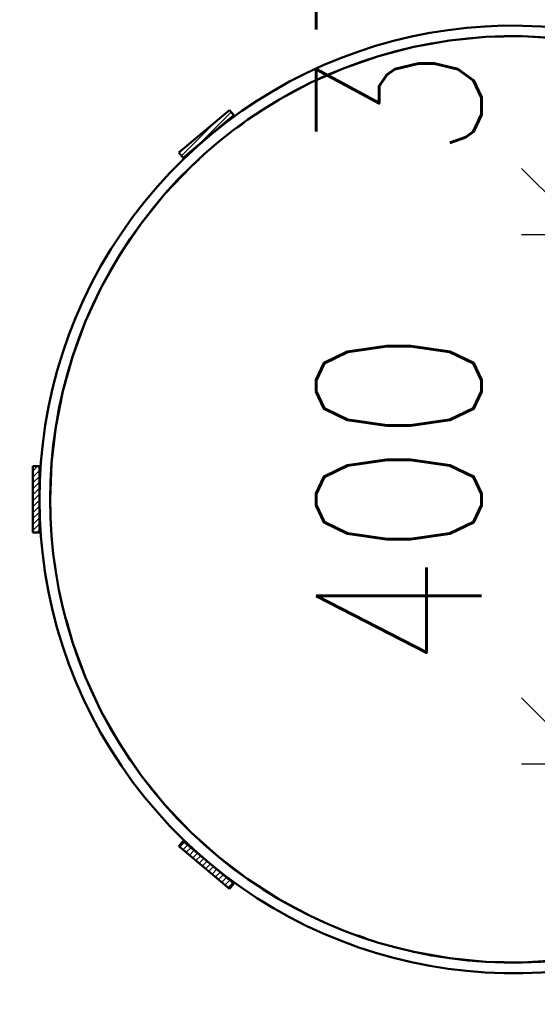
# Paper-space layout 'Layout1' of a CAD drawing. Extents: x -2 to 1033, y -36 to 596.
# Tile 36 of 126: x 336 to 344, y 216 to 231. Entities that reach past the tile are written whole.
import ezdxf

# ---------------------------------------------------------------- set-up
doc = ezdxf.new("R2010")
doc.units = 0
doc.linetypes.add('ACAD_ISO04W100', pattern=[30.5, 24, -3, 0.5, -3])
doc.layers.get('0').update_dxf_attribs({"linetype": 'CONTINUOUS'})
doc.layers.get('DEFPOINTS').update_dxf_attribs({"color": 132, "linetype": 'CONTINUOUS'})
for name, color, linetype, lineweight in [('SS_KOTY', 3, 'CONTINUOUS', 25), ('SS_SRAFY', 8, 'CONTINUOUS', 18), ('SS_ZEBRIK KOŠ', 75, 'CONTINUOUS', 50)]:
    doc.layers.add(name, color=color, linetype=linetype, lineweight=lineweight)
doc.styles.add('ROMANS', font='romans.shx', dxfattribs={"width": 0.8})
doc.dimstyles.new('A-1_(2.5)_50AS', dxfattribs={"dimtxt": 2.5, "dimasz": 2, "dimexe": 1, "dimexo": 2, "dimgap": 0, "dimtad": 0, "dimdec": 1, "dimlfac": 50, "dimrnd": 1, "dimtxsty": 'ROMANS', "dimblk1": 'OBLIQUE', "dimblk2": 'OBLIQUE', "dimsah": 1, "dimcen": 2, "dimclrd": 256, "dimclre": 256, "dimclrt": 256, "dimadec": 1, "dimazin": 2, "dimtfac": 0.714286, "dimtdec": 1, "dimtmove": 0, "dimatfit": 3, "dimldrblk": 'OPEN', "dimfxl": 1, "dimtvp": 1.142857, "dimtfill": 1, "dimtolj": 1, "dimlwd": -1, "dimlwe": -1, "dimarcsym": 0})
pattern_1 = [(45, (358.52885, 104.38364), (-0.04490128, 0.04490128), [])]

# ---------------------------------------------------------------- blocks, each defined once
blk = doc.blocks.new('_Oblique')
at = {"color": 0, "linetype": 'ByBlock', "lineweight": -2}
blk.add_line((-0.5, -0.5), (0.5, 0.5), dxfattribs=at)
blk = doc.blocks.new('*D91')
at = {"layer": 'DEFPOINTS', "color": 0, "transparency": 16777216}
for p in [(358.529, 234.784), (344.461, 227.384), (351.129, 227.384, -7252)]:
    blk.add_point(p, dxfattribs=at)
at = {"layer": 'SS_KOTY', "transparency": 16777216}
for p, q in [((356.529, 234.784), (343.461, 234.784)), ((344.461, 234.784), (344.461, 227.384)), ((349.129, 227.384), (343.461, 227.384))]:
    blk.add_line(p, q, dxfattribs=at)
at = {"layer": 'SS_KOTY', "transparency": 16777216, "xscale": 2, "yscale": 2, "zscale": 2}
for p, rotation in [((344.461, 234.784), 90), ((344.461, 227.384), 270)]:
    blk.add_blockref('_Oblique', p, dxfattribs=dict(at, rotation=rotation))
at = {"layer": 'SS_KOTY', "transparency": 16777216, "insert": (341.604, 231.084), "char_height": 2.5, "attachment_point": 5, "rotation": 90, "style": 'ROMANS', "bg_fill": 3, "box_fill_scale": 1.1, "bg_fill_color": 256, "bg_fill_true_color": 13158600, "bg_fill_transparency": 0}
blk.add_mtext('\\A1;370', dxfattribs=at)
blk = doc.blocks.new('_OPEN')
at = {"color": 0, "linetype": 'ByBlock'}
for p, q in [((-1, 0.1667), (0, 0)), ((0, 0), (-1, -0.1667)), ((0, 0), (-1, 0))]:
    blk.add_line(p, q, dxfattribs=at)
blk = doc.blocks.new('*D92')
at = {"layer": 'DEFPOINTS', "color": 0, "transparency": 16777216}
for p in [(351.129, 227.384, -7252), (344.461, 219.384), (351.129, 219.384, -7252)]:
    blk.add_point(p, dxfattribs=at)
at = {"layer": 'SS_KOTY', "transparency": 16777216}
for p, q in [((349.129, 227.384), (343.461, 227.384)), ((344.461, 227.384), (344.461, 219.384)), ((349.129, 219.384), (343.461, 219.384))]:
    blk.add_line(p, q, dxfattribs=at)
at = {"layer": 'SS_KOTY', "transparency": 16777216, "xscale": 2, "yscale": 2, "zscale": 2}
for p, rotation in [((344.461, 227.384), 90), ((344.461, 219.384), 270)]:
    blk.add_blockref('_Oblique', p, dxfattribs=dict(at, rotation=rotation))
at = {"layer": 'SS_KOTY', "transparency": 16777216, "insert": (341.604, 223.384), "char_height": 2.5, "attachment_point": 5, "rotation": 90, "style": 'ROMANS', "bg_fill": 3, "box_fill_scale": 1.1, "bg_fill_color": 256, "bg_fill_true_color": 13158600, "bg_fill_transparency": 0}
blk.add_mtext('\\A1;400', dxfattribs=at)

psp = doc.layouts.get("Layout1")

# ---------------------------------------------------------------- hatches: boundary and pattern name
at = {"layer": 'SS_SRAFY'}
h = psp.add_hatch(dxfattribs=at)
h.set_pattern_fill('ANSI31', color=5, scale=0.02, style=0)
h.set_pattern_definition(pattern_1)
h.paths.add_polyline_path([(339.1095, 229.1899), (339.0452, 229.2665), (338.2792, 228.6237), (338.3435, 228.5471)], flags=0)
h = psp.add_hatch(dxfattribs=at)
h.set_pattern_fill('ANSI31', color=5, scale=0.02, style=0)
h.set_pattern_definition(pattern_1)
h.paths.add_polyline_path([(336.1688, 223.8836), (336.0688, 223.8836), (336.0688, 222.8836), (336.1688, 222.8836)], flags=0)
h = psp.add_hatch(dxfattribs=at)
h.set_pattern_fill('ANSI31', color=5, scale=0.02, style=0)
h.set_pattern_definition(pattern_1)
h.paths.add_polyline_path([(338.3435, 218.2202), (338.2792, 218.1435), (339.0452, 217.5008), (339.1095, 217.5774)], flags=0)

# ---------------------------------------------------------------- linework, layer by layer
at = {"layer": 'SS_ZEBRIK KOŠ', "color": 1, "linetype": 'Continuous', "ltscale": 0.25}
for p, q in [((339.0452, 229.2665), (338.2792, 228.6237)), ((338.3435, 228.5471), (339.1095, 229.1899)), ((339.1095, 229.1899), (339.0452, 229.2665)), ((338.2792, 228.6237), (338.3435, 228.5471)), ((336.1688, 223.8836), (336.0688, 223.8836)), ((336.0688, 223.8836), (336.0688, 222.8836)), ((336.1688, 222.8836), (336.1688, 223.8836)), ((336.0688, 222.8836), (336.1688, 222.8836)), ((338.3435, 218.2202), (338.2792, 218.1435)), ((338.2792, 218.1435), (339.0452, 217.5008)), ((339.1095, 217.5774), (338.3435, 218.2202)), ((339.0452, 217.5008), (339.1095, 217.5774))]:
    psp.add_line(p, q, dxfattribs=at)
at = {"layer": 'SS_ZEBRIK KOŠ', "color": 7, "linetype": 'ACAD_ISO04W100', "ltscale": 0.25}
for p, q in [((338.8293, 228.7459), (338.8293, 228.7459)), ((336.3288, 223.3836), (336.3288, 223.3836)), ((338.8293, 218.0213), (338.8293, 218.0213))]:
    psp.add_line(p, q, dxfattribs=at)

# ---------------------------------------------------------------- dimensions: what is measured, and where the dimension line sits
at = {"layer": 'SS_KOTY'}
dim = psp.add_linear_dim(base=(344.4611, 227.3836), p1=(358.5288, 234.7836), p2=(351.1289, 227.3836, -7252), angle=90, dimstyle='A-1_(2.5)_50AS', dxfattribs=at)
dim.commit()
dim.dimension.update_dxf_attribs({"geometry": '*D91', "text_midpoint": (341.604, 231.0836)})

# ---------------------------------------------------------------- next in the draw order: dimensions: what is measured, and where the dimension line sits
dim = psp.add_linear_dim(base=(344.4611, 219.3836), p1=(351.1289, 227.3836, -7252), p2=(351.1289, 219.3836, -7252), angle=90, dimstyle='A-1_(2.5)_50AS', override={"dimtmove": 1}, dxfattribs=at)
dim.commit()
dim.dimension.update_dxf_attribs({"geometry": '*D92', "text_midpoint": (341.604, 223.3836)})

# ---------------------------------------------------------------- next in the draw order: linework, layer by layer
at = {"layer": 'SS_ZEBRIK KOŠ', "color": 2, "linetype": 'Continuous', "ltscale": 0.25, "extrusion": (0, 0, -1)}
psp.add_arc((-343.3288, 223.3836), 7, 250.29515, 109.70485, dxfattribs=at)
at = {"layer": 'SS_ZEBRIK KOŠ', "color": 2, "linetype": 'Continuous', "ltscale": 0.25}
psp.add_arc((343.3288, 223.3836), 7.16, 70.29515, 289.70485, dxfattribs=at)
at = {"layer": 'SS_ZEBRIK KOŠ', "color": 7, "linetype": 'ACAD_ISO04W100', "ltscale": 0.25}
psp.add_arc((343.3288, 223.3836), 7, 70.29515, 289.70485, dxfattribs=at)

doc.saveas('drawing.dxf')
